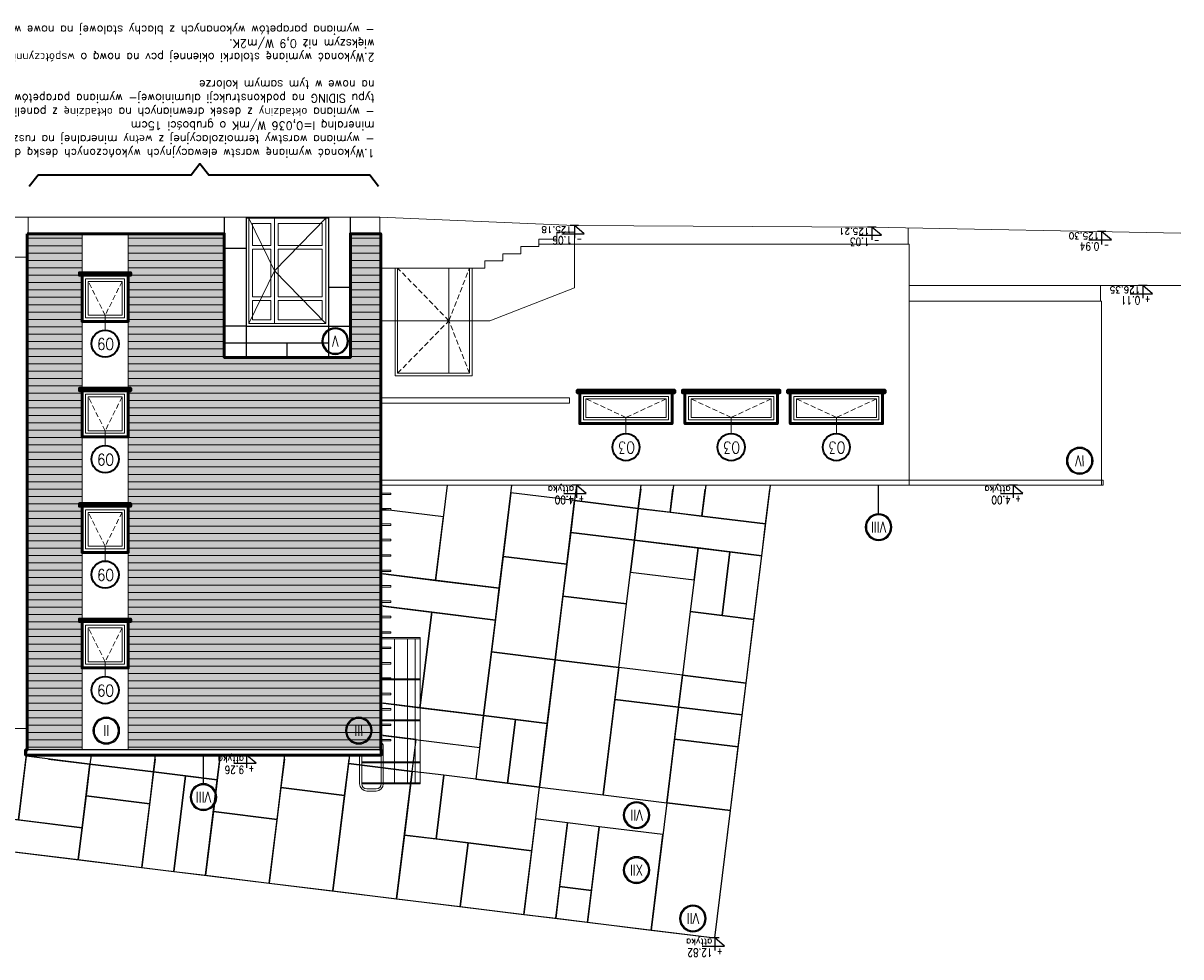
# Model space of a CAD drawing. Header units: inches. Extents: x 27484 to 71626, y -45113 to 39.
# Tile 168 of 256: x 35148 to 37404, y -30565 to -28746. Entities that reach past the tile are written whole.
import ezdxf
from ezdxf.enums import TextEntityAlignment as Align

# ---------------------------------------------------------------- set-up
doc = ezdxf.new("R2010")
doc.units = ezdxf.units.IN
doc.header["$LTSCALE"] = 50
doc.header["$MEASUREMENT"] = 0
for name, pattern in [('ACAD_ISO04W100', [30, 24, -3, 0, -3]), ('CENTER2', [1.125, 0.75, -0.125, 0.125, -0.125]), ('DASHED', [0.75, 0.5, -0.25])]:
    doc.linetypes.add(name, pattern=pattern)
for name, color, linetype in [('0-KOTEW-POZ', 7, 'Continuous'), ('A-DESKI', 33, 'Continuous'), ('A-ele-formatki', 7, 'Continuous'), ('A-OS', 7, 'CENTER2'), ('KOTEW-POZ-OPIS', 2, 'Continuous'), ('KOTEW-POZ-OPIS1', 7, 'Continuous'), ('OPISY', 7, 'Continuous'), ('R-MET-POZ', 7, 'Continuous'), ('R-MET-POZ-OPIS', 2, 'Continuous'), ('R-MET-POZ-OPIS1', 7, 'Continuous'), ('uchylnośc', 7, 'Continuous')]:
    doc.layers.add(name, color=color, linetype=linetype)
for name, color, linetype, lineweight in [('A-ELEWACJE-obrys', 7, 'Continuous', 18), ('A-obwiednia proj.', 4, 'Continuous', 50), ('A-SCIANY', 5, 'Continuous', 18), ('R-MET-OKN', 7, 'Continuous', 35)]:
    doc.layers.add(name, color=color, linetype=linetype, lineweight=lineweight)
doc.styles.add('MET_POZ', font='SIMPLEX')
doc.styles.add('ROMANS', font='simplex.shx', dxfattribs={"width": 0.8, "height": 15})
doc.styles.get("Standard").update_dxf_attribs({"font": 'romans.shx'})
pattern_1 = [(180, (-9834.2837, -17708.3268), (-0.9375, -1.875), [0, -1.875])]
pattern_2 = [(360, (-9834.284, -17708.327), (6e-15, 14.375), [])]

# ---------------------------------------------------------------- blocks, each defined once
blk = doc.blocks.new('A$C45A6739E')
at = {"layer": 'R-MET-OKN'}
blk.add_circle((10.6, -3.4), 52.5, dxfattribs=at)
at = {"layer": 'R-MET-OKN', "style": 'ROMANS', "width": 0.8}
blk.add_attdef('O1', text='', height=45, dxfattribs=at).set_placement((8.3, -24.2), align=Align.CENTER)
blk = doc.blocks.new('OSKA_D')
at = {"linetype": 'Continuous'}
for radius in [25, 23]:
    blk.add_circle((0, -25), radius, dxfattribs=at)
at = {"style": 'ROMANS', "width": 0.8, "flags": 4}
blk.add_attdef('OS', text='', height=20, dxfattribs=at).set_placement((0, -25), align=Align.MIDDLE_CENTER)
blk = doc.blocks.new('M-POZ10')
at = {"layer": '0-KOTEW-POZ'}
blk.add_line((-0.133, 0), (0.133, 0), dxfattribs=at)
blk.add_lwpolyline([(0.392, 0.253), (-0.3, 0.253), (0, 0), (0, 0.393)], dxfattribs=at)
at = {"layer": 'KOTEW-POZ-OPIS', "style": 'MET_POZ', "width": 0.6}
blk.add_attdef('+/-', text='', height=0.2, dxfattribs=at).set_placement((-0.068, 0.334), align=Align.RIGHT)
at = {"layer": 'KOTEW-POZ-OPIS', "style": 'MET_POZ', "width": 0.8}
blk.add_attdef('H', (0.075, 0.334), '', height=0.25, dxfattribs=at)
at = {"layer": 'KOTEW-POZ-OPIS1', "style": 'MET_POZ', "oblique": 5, "width": 0.8}
blk.add_attdef('TXT', text='', height=0.2, dxfattribs=at).set_placement((0.075, 0.629), align=Align.CENTER)
at = {"layer": 'KOTEW-POZ-OPIS1', "style": 'MET_POZ'}
blk.add_attdef('XH', (0.075, 0.031), '', height=0.2, dxfattribs=at)

msp = doc.modelspace()

# ---------------------------------------------------------------- hatches: boundary and pattern name
at = {"layer": 'A-DESKI', "lineweight": 15, "ltscale": 0.4}
h = msp.add_hatch(dxfattribs=at)
h.set_pattern_fill('DOTS', color=256, scale=30, angle=360, style=0)
h.set_pattern_definition(pattern_1)
h.paths.add_polyline_path([(35155.48246, -29387.97265), (35262.48246, -29387.97265), (35262.48246, -29156.22989), (35155.48246, -29156.22989)])
h = msp.add_hatch(dxfattribs=at)
h.set_pattern_fill('DOTS', color=256, scale=30, angle=360, style=0)
h.set_pattern_definition(pattern_1)
h.paths.add_polyline_path([(35352.48246, -29397.22989), (35539.48246, -29397.22989), (35539.48246, -29156.22989), (35352.48246, -29156.22989)])
h = msp.add_hatch(dxfattribs=at)
h.set_pattern_fill('DOTS', color=256, scale=30, angle=360, style=0)
h.set_pattern_definition(pattern_1)
h.paths.add_polyline_path([(35785.48246, -29397.22989), (35844.48246, -29397.22989), (35844.48246, -29156.22989), (35785.48246, -29156.22989)])
h = msp.add_hatch(dxfattribs=at)
h.set_pattern_fill('DOTS', color=256, scale=30, angle=360, style=0)
h.set_pattern_definition(pattern_1)
h.paths.add_polyline_path([(35155.48246, -29659.22989), (35262.48246, -29659.22989), (35262.48246, -29387.97265), (35155.48246, -29387.97265)])
h = msp.add_hatch(dxfattribs=at)
h.set_pattern_fill('DOTS', color=256, scale=30, angle=360, style=0)
h.set_pattern_definition(pattern_1)
h.paths.add_polyline_path([(35352.48246, -29579.55924), (35844.48246, -29579.55924), (35844.48246, -29397.22989), (35785.48246, -29397.22989), (35539.48246, -29397.22989), (35352.48246, -29397.22989)])
h = msp.add_hatch(dxfattribs=at)
h.set_pattern_fill('DOTS', color=256, scale=30, angle=360, style=0)
h.set_pattern_definition(pattern_1)
h.paths.add_polyline_path([(35352.48246, -29591.64933), (35844.48246, -29591.64933), (35844.48246, -29579.55924), (35352.48246, -29579.55924)])
h = msp.add_hatch(dxfattribs=at)
h.set_pattern_fill('DOTS', color=256, scale=30, angle=360, style=0)
h.set_pattern_definition(pattern_1)
h.paths.add_polyline_path([(35352.48246, -29845.54183), (35844.48246, -29845.54183), (35844.48246, -29839.42134), (35352.48246, -29839.42134)])
h.paths.add_polyline_path([(35352.48246, -29839.42134), (35844.48246, -29839.42134), (35844.48246, -29591.64933), (35352.48246, -29591.64933)])
h = msp.add_hatch(dxfattribs=at)
h.set_pattern_fill('DOTS', color=256, scale=30, angle=360, style=0)
h.set_pattern_definition(pattern_1)
h.paths.add_polyline_path([(35155.48246, -29817.31764), (35262.48246, -29817.31764), (35262.48246, -29659.22989), (35155.48246, -29659.22989)])
h = msp.add_hatch(dxfattribs=at)
h.set_pattern_fill('DOTS', color=256, scale=30, angle=360, style=0)
h.set_pattern_definition(pattern_1)
h.paths.add_polyline_path([(35155.48246, -30162.22989), (35262.48246, -30162.22989), (35262.48246, -29957.22989), (35155.48246, -29957.22989)])
h.paths.add_polyline_path([(35155.48246, -29957.22989), (35262.48246, -29957.22989), (35262.48246, -29912.22989), (35262.48246, -29817.31764), (35155.48246, -29817.31764)])
h = msp.add_hatch(dxfattribs=at)
h.set_pattern_fill('DOTS', color=256, scale=30, angle=360, style=0)
h.set_pattern_definition(pattern_1)
h.paths.add_polyline_path([(35352.48246, -30162.22989), (35844.48246, -30162.22989), (35844.48246, -29845.54183), (35352.48246, -29845.54183)])
edge = h.paths.add_edge_path(flags=16)
edge.add_ellipse((35801.7212, -30124.58657), major_axis=(-18.35102, 18.35102), ratio=1, start_angle=0, end_angle=360, ccw=False)
edge = h.paths.add_edge_path(flags=0)
edge.add_ellipse((35801.7212, -30124.58657), major_axis=(-16.88293, 16.88293), ratio=1, start_angle=0, end_angle=360, ccw=False)
h.paths.add_polyline_path([(35813.1956, -30108.98316), (35790.15997, -30109.04739), (35790.2468, -30140.18997), (35813.28243, -30140.12575)], flags=8)
at = {"layer": 'A-ELEWACJE-obrys', "lineweight": 15, "ltscale": 0.4}
h = msp.add_hatch(dxfattribs=at)
h.set_pattern_fill('ANSI31', color=256, scale=115, angle=495, style=0)
h.set_pattern_definition(pattern_2)
h.paths.add_polyline_path([(35155.48246, -30162.22989), (35262.48246, -30162.22989), (35262.48246, -29156.22989), (35155.48246, -29156.22989)])
h = msp.add_hatch(dxfattribs=at)
h.set_pattern_fill('ANSI31', color=256, scale=115, angle=495, style=0)
h.set_pattern_definition(pattern_2)
h.paths.add_polyline_path([(35352.48246, -30162.22989), (35844.48246, -30162.22989), (35844.48246, -29156.22989), (35785.48246, -29156.22989), (35785.48246, -29397.22989), (35539.48246, -29397.22989), (35539.48246, -29156.22989), (35352.48246, -29156.22989)])
edge = h.paths.add_edge_path(flags=16)
edge.add_ellipse((35801.7212, -30124.58657), major_axis=(-18.35102, 18.35102), ratio=1, start_angle=0, end_angle=360, ccw=False)
edge = h.paths.add_edge_path(flags=0)
edge.add_ellipse((35801.7212, -30124.58657), major_axis=(-16.88293, 16.88293), ratio=1, start_angle=0, end_angle=360, ccw=False)
h.paths.add_polyline_path([(35813.1956, -30108.98316), (35790.15997, -30109.04739), (35790.2468, -30140.18997), (35813.28243, -30140.12575)], flags=8)

# ---------------------------------------------------------------- linework, layer by layer
at = {"ltscale": 0.1}
for p, q in [((35539.48246, -29124.22989), (35539.48246, -29397.22989)), ((35582.48246, -29124.22989), (35582.48246, -29397.22989)), ((35742.48246, -29124.22989), (35742.48246, -29397.22989)), ((35785.48246, -29397.22989), (35785.48246, -29124.22989)), ((35539.48246, -29184.22989), (35582.48246, -29184.22989)), ((35742.48246, -29260.22989), (35785.48246, -29260.22989)), ((35582.48246, -29336.22989), (35539.48246, -29336.22989)), ((35582.48246, -29336.22989), (35785.48246, -29336.22989)), ((35742.48246, -29369.22989), (35539.48246, -29369.22989)), ((35662.48246, -29397.22989), (35662.48246, -29369.22989)), ((35785.48246, -29397.22989), (35539.48246, -29397.22989)), ((36495.66824, -30528.31419), (36603.94032, -29646.50893)), ((35845.48246, -30162.22989), (35152.48246, -30162.22989)), ((35845.48246, -30172.22989), (35152.48246, -30172.22989)), ((34039.48246, -30226.7325), (36495.66824, -30528.31419))]:
    msp.add_line(p, q, dxfattribs=at)
at = {"layer": 'A-ele-formatki', "ltscale": 0.1}
for points in [[(35974.24667, -29646.50893), (35951.49524, -29831.80451), (36075.56351, -29847.03818), (36100.1854, -29646.50893)], [(36226.12413, -29646.50893), (36222.48228, -29676.16944), (36346.55055, -29691.40311), (36352.06286, -29646.50893)], [(36351.14815, -29653.95873), (36346.55056, -29691.40311), (36408.5847, -29699.01994), (36414.11752, -29653.95873)], [(36415.03224, -29646.50893), (36408.5847, -29699.01994), (36470.61883, -29706.63678), (36477.08688, -29653.95873)], [(36478.00159, -29646.50893), (36470.62161, -29706.61403), (36594.68988, -29721.8477), (36603.02559, -29653.95873)], [(35844.48246, -29818.68808), (35951.49245, -29831.82725), (35966.72611, -29707.75898), (35844.48246, -29692.74935)], [(35849.48246, -29882.24828), (36067.94667, -29909.07231), (36075.56351, -29847.03818), (35849.48246, -29819.32098)], [(35844.48246, -30070.54245), (35921.0279, -30079.94105), (35943.8784, -29893.83864), (35844.48246, -29881.63435)], [(36184.39811, -29986.34011), (36153.93077, -30234.47665), (36277.99904, -30249.71032), (36308.46638, -30001.57378), (36184.39811, -29986.34011), (36184.39811, -29986.34011)], [(35849.48246, -30134.12573), (36037.47934, -30157.20885), (36045.09617, -30095.17471), (35849.48246, -30071.19277)], [(35033.51805, -30128.30829), (35014.46585, -30283.47604), (35138.53412, -30298.70971), (35155.48246, -30160.67653)], [(35783.72327, -30172.50893), (35781.72597, -30188.77565), (35905.79423, -30204.00931), (35913.41107, -30141.97518), (35844.48246, -30133.51181)], [(35153.76779, -30174.64144), (35138.53412, -30298.70971), (35262.60239, -30313.94338), (35277.83606, -30189.87511), (35153.76779, -30174.64144)], [(35197.07367, -30179.95873), (35401.90432, -30205.10878), (35404.99236, -30179.95873)], [(35279.96835, -30172.50893), (35277.83606, -30189.87511), (35401.90432, -30205.10878), (35405.90708, -30172.50893)], [(35404.99236, -30179.95873), (35401.90432, -30205.10878), (35525.97259, -30220.34244), (35530.93109, -30179.95873)], [(35531.84581, -30172.50893), (35518.35576, -30282.37658), (35642.42403, -30297.61025), (35657.78454, -30172.50893)], [(35656.86982, -30179.95873), (35650.04086, -30235.57611), (35774.10913, -30250.80978), (35782.80855, -30179.95873)]]:
    msp.add_lwpolyline(points, dxfattribs=at)
for points in [[(36083.18034, -29785.00404), (36207.24861, -29800.23771), (36222.48228, -29676.16944), (36098.41401, -29660.93577)], [(36214.86544, -29738.20357), (36338.93371, -29753.43724), (36346.55055, -29691.40311), (36222.48228, -29676.16944)], [(36338.93371, -29753.43724), (36587.07025, -29783.90458), (36594.68708, -29721.87044), (36346.55055, -29691.40311)], [(36199.63178, -29862.27184), (36323.70005, -29877.50551), (36338.93371, -29753.43724), (36214.86544, -29738.20357)], [(36331.31688, -29815.47138), (36455.38515, -29830.70504), (36463.00198, -29768.67091), (36338.93371, -29753.43724)], [(36463.00198, -29768.67091), (36447.76831, -29892.73918), (36509.80245, -29900.35601), (36525.03612, -29776.28774)], [(36525.03612, -29776.28774), (36509.80245, -29900.35601), (36571.83658, -29907.97285), (36587.07025, -29783.90458)], [(36060.32984, -29971.10644), (36184.39811, -29986.34011), (36207.24861, -29800.23771), (36083.18034, -29785.00404)], [(36184.39811, -29986.34011), (36308.46638, -30001.57378), (36323.70005, -29877.50551), (36199.63178, -29862.27184)], [(36432.53465, -30016.80745), (36556.60292, -30032.04112), (36571.83658, -29907.97285), (36447.76831, -29892.73918)], [(35921.0279, -30079.94105), (36045.09617, -30095.17471), (36067.94667, -29909.07231), (35943.8784, -29893.83864)], [(36045.09617, -30095.17471), (36169.16444, -30110.40838), (36184.39811, -29986.34011), (36060.32984, -29971.10644)], [(36300.84954, -30063.60791), (36424.91781, -30078.84158), (36432.53465, -30016.80745), (36308.46638, -30001.57378)], [(36424.91781, -30078.84158), (36548.98608, -30094.07525), (36556.60292, -30032.04112), (36432.53465, -30016.80745)], [(36277.99904, -30249.71032), (36402.06731, -30264.94399), (36424.91781, -30078.84158), (36300.84954, -30063.60791)], [(36045.09617, -30095.17471), (36029.8625, -30219.24298), (36091.89664, -30226.85982), (36107.13031, -30102.79155)], [(36417.30098, -30140.87572), (36541.36925, -30156.10938), (36548.98608, -30094.07525), (36424.91781, -30078.84158)], [(36107.13031, -30102.79155), (36091.89664, -30226.85982), (36153.93077, -30234.47665), (36169.16444, -30110.40838)], [(36402.06731, -30264.94399), (36526.13558, -30280.17765), (36541.36925, -30156.10938), (36417.30098, -30140.87572)], [(35270.21922, -30251.90924), (35394.28749, -30267.14291), (35401.90432, -30205.10878), (35277.83606, -30189.87511)], [(35401.90432, -30205.10878), (35379.05382, -30391.21118), (35441.08796, -30398.82801), (35463.93846, -30212.72561)], [(35751.25863, -30436.91218), (35875.3269, -30452.14585), (35905.79423, -30204.00931), (35781.72597, -30188.77565)], [(35905.79423, -30204.00931), (35890.56057, -30328.07758), (35952.5947, -30335.69442), (35967.82837, -30211.62615)], [(35463.93846, -30212.72561), (35441.08796, -30398.82801), (35503.12209, -30406.44485), (35525.97259, -30220.34244)], [(35967.82837, -30211.62615), (35952.5947, -30335.69442), (36138.6971, -30358.54492), (36153.93077, -30234.47665)], [(35254.98555, -30375.97751), (35379.05382, -30391.21118), (35394.28749, -30267.14291), (35270.21922, -30251.90924)], [(35627.19036, -30421.67852), (35751.25863, -30436.91218), (35774.10913, -30250.80978), (35650.04086, -30235.57611)], [(36371.59997, -30513.08052), (36495.66824, -30528.31419), (36526.13558, -30280.17765), (36402.06731, -30264.94399)], [(35006.84902, -30345.51018), (35254.98555, -30375.97751), (35262.60239, -30313.94338), (35014.46585, -30283.47604)], [(35503.12209, -30406.44485), (35627.19036, -30421.67852), (35642.42403, -30297.61025), (35518.35576, -30282.37658)], [(36146.31394, -30296.51078), (36123.46344, -30482.61319), (36185.49757, -30490.23002), (36208.34807, -30304.12762)], [(36208.34807, -30304.12762), (36193.1144, -30428.19589), (36255.14854, -30435.81272), (36270.38221, -30311.74445)], [(36247.53171, -30497.84686), (36371.59997, -30513.08052), (36394.45048, -30326.97812), (36270.38221, -30311.74445)], [(35875.3269, -30452.14585), (35999.39517, -30467.37952), (36014.62884, -30343.31125), (35890.56057, -30328.07758)], [(35999.39517, -30467.37952), (36123.46344, -30482.61319), (36138.6971, -30358.54492), (36014.62884, -30343.31125)], [(36185.49757, -30490.23002), (36247.53171, -30497.84686), (36255.14854, -30435.81272), (36193.1144, -30428.19589)]]:
    msp.add_lwpolyline(points, close=True, dxfattribs=at)
at = {"layer": 'A-ELEWACJE-obrys', "ltscale": 5}
for p, q in [((35157.48246, -29156.22989), (35157.48246, -29124.22989)), ((35539.48246, -29397.22989), (35539.48246, -29126.22989)), ((35742.48246, -29126.22989), (35582.48246, -29126.22989)), ((35637.48246, -29126.22989), (35637.48246, -29331.22989)), ((35737.48246, -29331.22989), (35737.48246, -29126.22989)), ((35842.48246, -29124.22989), (35842.48246, -29156.22989)), ((36872.48153, -29176.89364), (36872.48236, -29144.67477)), ((35155.48246, -30162.22989), (35155.48246, -29156.22989)), ((35155.48246, -29156.22989), (35539.48246, -29156.22989)), ((35262.48246, -30162.22989), (35262.48246, -29156.22989)), ((35352.48246, -30162.22989), (35352.48246, -29156.22989)), ((35785.48246, -29156.22989), (35844.48246, -29156.22989)), ((35844.48246, -29156.22989), (35844.48246, -30162.22989)), ((36222.48246, -29151.92989), (36222.48246, -29261.92989)), ((35630.48246, -29179.22989), (35594.48246, -29179.22989)), ((35630.48246, -29186.22989), (35594.48246, -29186.22989)), ((35644.48246, -29179.22989), (35730.48246, -29179.22989)), ((35644.48246, -29186.22989), (35730.48246, -29186.22989)), ((36874.48124, -29176.89364), (36152.48246, -29176.89364)), ((36874.48246, -29646.22989), (36874.48124, -29176.89364)), ((34557.4955, -29202.22989), (35155.48246, -29202.22989)), ((36047.48246, -29223.17989), (35844.48246, -29223.17989)), ((35977.48246, -29428.22989), (35977.48246, -29223.22989)), ((37403.81132, -29257.22989), (36874.48145, -29257.22989)), ((37247.48153, -29287.46957), (37247.48231, -29257.22989)), ((35630.48246, -29279.22989), (35594.48246, -29279.22989)), ((35644.48246, -29279.22989), (35730.48246, -29279.22989)), ((36057.48246, -29326.22989), (36222.48246, -29261.92989)), ((35630.48246, -29286.22989), (35594.48246, -29286.22989)), ((35644.48246, -29286.22989), (35730.48246, -29286.22989)), ((37249.48153, -29287.46957), (36874.48153, -29287.46689)), ((37249.48246, -29646.22989), (37249.48153, -29287.46957)), ((35307.43929, -29344.12543, 40.06641), (35307.48246, -29315.22989, 50.08302)), ((35785.48246, -29397.22989), (35539.48246, -29397.22989)), ((36212.48246, -29476.22989), (36212.48246, -29486.22989)), ((36322.48246, -29545.6359, 40.06641), (36322.48246, -29514.22989, 50.08302)), ((36527.48246, -29545.6359, 40.06641), (36527.48246, -29514.22989, 50.08302)), ((36732.48246, -29545.6359, 40.06641), (36732.48246, -29514.22989, 50.08302)), ((35307.43929, -29569.12543, 40.06641), (35307.48246, -29540.22989, 50.08302)), ((35844.48246, -29636.22989), (36872.48246, -29636.22989)), ((36872.48246, -29636.22989), (37252.48246, -29636.22989)), ((37252.48246, -29646.22989), (37252.48246, -29636.22989)), ((35844.48246, -29646.22989), (36872.48246, -29646.22989)), ((36872.48246, -29646.22989), (37252.48246, -29646.22989)), ((35307.43929, -29794.12543, 40.06641), (35307.48246, -29765.22989, 50.08302)), ((35921.48246, -29943.40144), (35844.48246, -29943.40144)), ((35921.48246, -29945.40144), (35844.48246, -29945.40144)), ((35871.48246, -30023.40144), (35871.48246, -29945.40144)), ((35896.48246, -30023.40144), (35896.48246, -29945.40144)), ((35911.48246, -30023.40144), (35911.48246, -29945.40144)), ((35921.48246, -30228.22989), (35921.48246, -29943.40144)), ((35307.43929, -30019.12543, 40.06641), (35307.48246, -29990.22989, 50.08302)), ((35921.48246, -30023.40144), (35844.48246, -30023.40144)), ((35921.48246, -30025.40144), (35844.48246, -30025.40144)), ((35871.48246, -30103.40144), (35871.48246, -30025.40144)), ((35896.48246, -30103.40144), (35896.48246, -30025.40144)), ((35911.48246, -30103.40144), (35911.48246, -30025.40144)), ((35921.48246, -30103.40144), (35844.48246, -30103.40144)), ((35921.48246, -30105.40144), (35844.48246, -30105.40144)), ((35871.48246, -30226.22989), (35871.48246, -30105.40144)), ((35896.48246, -30226.22989), (35896.48246, -30105.40144)), ((35911.48246, -30226.22989), (35911.48246, -30105.40144)), ((35152.48246, -30172.22989), (35152.48246, -30162.22989)), ((35845.48246, -30185.40144), (35845.48246, -30154.22989)), ((35849.48246, -30185.40144), (35849.48246, -30154.22989)), ((35803.48246, -30228.22989), (35803.48246, -30172.22989)), ((35807.48246, -30228.22989), (35807.48246, -30172.22989)), ((35921.48246, -30185.40144), (35807.48246, -30185.40144)), ((35921.48246, -30187.40144), (35807.48246, -30187.40144)), ((35845.48246, -30226.22989), (35845.48246, -30187.40144)), ((35849.48246, -30226.22989), (35849.48246, -30187.40144)), ((35921.48246, -30226.22989), (35807.48246, -30226.22989)), ((35921.48246, -30228.22989), (35807.48246, -30228.22989)), ((35835.48246, -30238.22989), (35817.48246, -30238.22989)), ((35835.48246, -30242.22989), (35817.48246, -30242.22989))]:
    msp.add_line(p, q, dxfattribs=at)
for points in [[(35737.48246, -29126.22989), (35737.48246, -29331.22989), (35587.48246, -29331.22989), (35587.48246, -29126.22989)], [(35587.48246, -29331.22989), (35637.48246, -29228.72989), (35587.48246, -29126.22989)], [(35737.48246, -29331.22989), (35637.48246, -29228.72989), (35737.48246, -29126.22989)], [(35630.48246, -29179.22989), (35630.48246, -29136.22989), (35594.48246, -29136.22989), (35594.48246, -29179.22989)], [(35644.48246, -29179.22989), (35644.48246, -29136.22989), (35730.48246, -29136.22989), (35730.48246, -29179.22989)], [(36047.48246, -29223.17989), (36047.48246, -29209.17989), (36082.48246, -29209.17989), (36082.48246, -29195.17989), (36117.48246, -29195.17989), (36117.48246, -29181.17989), (36152.48246, -29181.17989), (36152.48246, -29167.17989), (36187.48246, -29167.17989), (36187.48246, -29153.17989), (36222.48246, -29153.17989), (36222.48246, -29139.17989)], [(35594.48246, -29186.22989), (35594.48246, -29279.22989)], [(35630.48246, -29279.22989), (35630.48246, -29186.22989)], [(35644.48246, -29279.22989), (35644.48246, -29186.22989)], [(35730.48246, -29186.22989), (35730.48246, -29279.22989)], [(35872.48246, -29223.22989), (35872.48246, -29433.22989), (36022.48246, -29433.22989), (36022.48246, -29223.22989)], [(35877.48246, -29223.22989), (35877.48246, -29428.22989), (36017.48246, -29428.22989), (36017.48246, -29223.22989)], [(35594.48246, -29286.22989), (35594.48246, -29324.22989), (35630.48246, -29324.22989), (35630.48246, -29286.22989)], [(35730.48246, -29286.22989), (35730.48246, -29324.22989), (35644.48246, -29324.22989), (35644.48246, -29286.22989)], [(35844.48246, -29326.22989), (36057.48246, -29326.22989)], [(35737.48246, -29331.22989), (35587.48246, -29331.22989)], [(35844.48246, -29476.22989), (36212.48246, -29476.22989)], [(35844.48246, -29486.22989), (36212.48246, -29486.22989)], [(35844.48246, -29661.73497), (35864.48246, -29661.73497), (35864.48246, -29664.73497), (35844.48246, -29664.73497)], [(35844.48246, -29691.73497), (35864.48246, -29691.73497), (35864.48246, -29694.73497), (35844.48246, -29694.73497)], [(35844.48246, -29721.73497), (35864.48246, -29721.73497), (35864.48246, -29724.73497), (35844.48246, -29724.73497)], [(35844.48246, -29751.73497), (35864.48246, -29751.73497), (35864.48246, -29754.73497), (35844.48246, -29754.73497)], [(35844.48246, -29781.73497), (35864.48246, -29781.73497), (35864.48246, -29784.73497), (35844.48246, -29784.73497)], [(35844.48246, -29811.73497), (35864.48246, -29811.73497), (35864.48246, -29814.73497), (35844.48246, -29814.73497)], [(35844.48246, -29841.73497), (35864.48246, -29841.73497), (35864.48246, -29844.73497), (35844.48246, -29844.73497)], [(35844.48246, -29871.73497), (35864.48246, -29871.73497), (35864.48246, -29874.73497), (35844.48246, -29874.73497)], [(35844.48246, -29901.73497), (35864.48246, -29901.73497), (35864.48246, -29904.73497), (35844.48246, -29904.73497)], [(35844.48246, -29931.73497), (35864.48246, -29931.73497), (35864.48246, -29934.73497), (35844.48246, -29934.73497)], [(35844.48246, -29961.73497), (35864.48246, -29961.73497), (35864.48246, -29964.73497), (35844.48246, -29964.73497)], [(35844.48246, -29991.73497), (35864.48246, -29991.73497), (35864.48246, -29994.73497), (35844.48246, -29994.73497)], [(35844.48246, -30021.73497), (35864.48246, -30021.73497), (35864.48246, -30024.73497), (35844.48246, -30024.73497)], [(35844.48246, -30051.73497), (35864.48246, -30051.73497), (35864.48246, -30054.73497), (35844.48246, -30054.73497)], [(35844.48246, -30081.73497), (35864.48246, -30081.73497), (35864.48246, -30084.73497), (35844.48246, -30084.73497)], [(35844.48246, -30111.73497), (35864.48246, -30111.73497), (35864.48246, -30114.73497), (35844.48246, -30114.73497)], [(35155.48246, -30120.3703), (34039.48246, -30120.3703)], [(35844.48246, -30141.73497), (35864.48246, -30141.73497), (35864.48246, -30144.73497), (35844.48246, -30144.73497)]]:
    msp.add_lwpolyline(points, dxfattribs=at)
for points in [[(35262.48246, -29327.22989), (35352.48246, -29327.22989), (35352.48246, -29237.22989), (35262.48246, -29237.22989)], [(35269.48246, -29320.22989), (35345.48246, -29320.22989), (35345.48246, -29244.22989), (35269.48246, -29244.22989)], [(35262.48246, -29552.22989), (35352.48246, -29552.22989), (35352.48246, -29462.22989), (35262.48246, -29462.22989)], [(35269.48246, -29545.22989), (35345.48246, -29545.22989), (35345.48246, -29469.22989), (35269.48246, -29469.22989)], [(36232.48246, -29526.22989), (36412.48246, -29526.22989), (36412.48246, -29466.22989), (36232.48246, -29466.22989)], [(36239.48246, -29519.22989), (36405.48246, -29519.22989), (36405.48246, -29473.22989), (36239.48246, -29473.22989)], [(36437.48246, -29526.22989), (36617.48246, -29526.22989), (36617.48246, -29466.22989), (36437.48246, -29466.22989)], [(36444.48246, -29519.22989), (36610.48246, -29519.22989), (36610.48246, -29473.22989), (36444.48246, -29473.22989)], [(36642.48246, -29526.22989), (36822.48246, -29526.22989), (36822.48246, -29466.22989), (36642.48246, -29466.22989)], [(36649.48246, -29519.22989), (36815.48246, -29519.22989), (36815.48246, -29473.22989), (36649.48246, -29473.22989)], [(35262.48246, -29777.22989), (35352.48246, -29777.22989), (35352.48246, -29687.22989), (35262.48246, -29687.22989)], [(35269.48246, -29770.22989), (35345.48246, -29770.22989), (35345.48246, -29694.22989), (35269.48246, -29694.22989)], [(35262.48246, -30002.22989), (35352.48246, -30002.22989), (35352.48246, -29912.22989), (35262.48246, -29912.22989)], [(35269.48246, -29995.22989), (35345.48246, -29995.22989), (35345.48246, -29919.22989), (35269.48246, -29919.22989)]]:
    msp.add_lwpolyline(points, close=True, dxfattribs=at)
at = {"layer": 'A-ELEWACJE-obrys', "ltscale": 5, "elevation": 50.08302}
for points in [[(35340.48246, -29315.22989), (35274.48246, -29315.22989), (35274.48246, -29249.22989), (35340.48246, -29249.22989)], [(35340.48246, -29540.22989), (35274.48246, -29540.22989), (35274.48246, -29474.22989), (35340.48246, -29474.22989)], [(36400.48246, -29514.22989), (36244.48246, -29514.22989), (36244.48246, -29478.22989), (36400.48246, -29478.22989)], [(36605.48246, -29514.22989), (36449.48246, -29514.22989), (36449.48246, -29478.22989), (36605.48246, -29478.22989)], [(36810.48246, -29514.22989), (36654.48246, -29514.22989), (36654.48246, -29478.22989), (36810.48246, -29478.22989)], [(35340.48246, -29765.22989), (35274.48246, -29765.22989), (35274.48246, -29699.22989), (35340.48246, -29699.22989)], [(35340.48246, -29990.22989), (35274.48246, -29990.22989), (35274.48246, -29924.22989), (35340.48246, -29924.22989)]]:
    msp.add_lwpolyline(points, close=True, dxfattribs=at)
at = {"layer": 'A-ELEWACJE-obrys', "ltscale": 5}
for centre, radius, start, end in [((35843.48246, -30154.22989), 6, 0, 80.40593177), ((35843.48246, -30154.22989), 2, 0, 60), ((35817.48246, -30228.22989), 14, 180, 270), ((35817.48246, -30228.22989), 10, 180, 270), ((35835.48246, -30228.22989), 10, 270, 0), ((35835.48246, -30228.22989), 14, 270, 0)]:
    msp.add_arc(centre, radius, start, end, dxfattribs=at)
at = {"layer": 'A-obwiednia proj.', "ltscale": 0.1}
for points in [[(35155.48246, -29156.22989), (35155.48246, -30162.22989), (35152.48246, -30162.22989), (35152.48246, -30172.22989), (35845.48246, -30172.22989), (35845.48246, -30162.22989), (35844.48246, -30162.22989), (35844.48246, -29156.22989), (35785.48246, -29156.22989), (35785.48246, -29397.22989), (35539.48246, -29397.22989), (35539.48246, -29156.22989), (35155.48246, -29156.22989)], [(35262.48246, -29237.22989), (35257.48246, -29237.22989), (35257.48246, -29232.22989), (35352.48246, -29232.22989), (35357.48246, -29232.22989), (35357.48246, -29237.22989), (35352.48246, -29237.22989)], [(35262.48246, -29462.22989), (35257.48246, -29462.22989), (35257.48246, -29457.22989), (35352.48246, -29457.22989), (35357.48246, -29457.22989), (35357.48246, -29462.22989), (35352.48246, -29462.22989)], [(36232.48246, -29466.22989), (36227.48246, -29466.22989), (36227.48246, -29461.22989), (36412.48246, -29461.22989), (36417.48246, -29461.22989), (36417.48246, -29466.22989), (36412.48246, -29466.22989)], [(36437.48246, -29466.22989), (36432.48246, -29466.22989), (36432.48246, -29461.22989), (36617.48246, -29461.22989), (36622.48246, -29461.22989), (36622.48246, -29466.22989), (36617.48246, -29466.22989)], [(36642.48246, -29466.22989), (36637.48246, -29466.22989), (36637.48246, -29461.22989), (36822.48246, -29461.22989), (36827.48246, -29461.22989), (36827.48246, -29466.22989), (36822.48246, -29466.22989)], [(35262.48246, -29687.22989), (35257.48246, -29687.22989), (35257.48246, -29682.22989), (35352.48246, -29682.22989), (35357.48246, -29682.22989), (35357.48246, -29687.22989), (35352.48246, -29687.22989)], [(35262.48246, -29912.22989), (35257.48246, -29912.22989), (35257.48246, -29907.22989), (35352.48246, -29907.22989), (35357.48246, -29907.22989), (35357.48246, -29912.22989), (35352.48246, -29912.22989)]]:
    msp.add_lwpolyline(points, dxfattribs=at)
for points in [[(35262.48246, -29237.22989), (35352.48246, -29237.22989), (35352.48246, -29327.22989), (35262.48246, -29327.22989)], [(35262.48246, -29462.22989), (35352.48246, -29462.22989), (35352.48246, -29552.22989), (35262.48246, -29552.22989)], [(36232.48246, -29466.22989), (36412.48246, -29466.22989), (36412.48246, -29526.22989), (36232.48246, -29526.22989)], [(36437.48246, -29466.22989), (36617.48246, -29466.22989), (36617.48246, -29526.22989), (36437.48246, -29526.22989)], [(36642.48246, -29466.22989), (36822.48246, -29466.22989), (36822.48246, -29526.22989), (36642.48246, -29526.22989)], [(35262.48246, -29687.22989), (35352.48246, -29687.22989), (35352.48246, -29777.22989), (35262.48246, -29777.22989)], [(35262.48246, -29912.22989), (35352.48246, -29912.22989), (35352.48246, -30002.22989), (35262.48246, -30002.22989)]]:
    msp.add_lwpolyline(points, close=True, dxfattribs=at)
at = {"layer": 'A-OS', "linetype": 'ACAD_ISO04W100', "ltscale": 5}
for p, q in [((36814.78259, -29702.03134), (36814.78259, -29646.22989)), ((35498.98246, -30228.03134), (35498.98246, -30172.22989))]:
    msp.add_line(p, q, dxfattribs=at)
at = {"layer": 'A-SCIANY', "ltscale": 3}
msp.add_line((35842.48246, -29124.22989), (34037.48246, -29124.22989), dxfattribs=at)
msp.add_lwpolyline([(35842.48246, -29124.22989), (36222.48246, -29140.22989), (36800.38257, -29143.22989), (37403.81132, -29155.32265)], dxfattribs=at)
at = {"layer": 'R-MET-OKN'}
msp.add_lwpolyline([(35840.48246, -29064.32912), (35823.21153, -29042.33817), (35509.5245, -29042.33812), (35492.25348, -29020.34706), (35474.98246, -29042.33812), (35176.75348, -29042.33807), (35159.48246, -29064.32912)], dxfattribs=at)
at = {"layer": 'uchylnośc', "linetype": 'DASHED', "lineweight": 15, "ltscale": 0.4}
for points in [[(35877.48246, -29428.22989), (35977.48246, -29325.72989), (35877.48246, -29223.22989)], [(36017.48246, -29428.22989), (35977.48246, -29325.72989), (36017.48246, -29223.22989)]]:
    msp.add_lwpolyline(points, dxfattribs=at)
at = {"layer": 'uchylnośc', "linetype": 'DASHED', "lineweight": 15, "ltscale": 0.4, "elevation": 50.08302}
for points in [[(35340.48246, -29249.22989), (35307.48246, -29315.22989), (35274.48246, -29249.22989)], [(35340.48246, -29474.22989), (35307.48246, -29540.22989), (35274.48246, -29474.22989)], [(36400.48246, -29478.22989), (36322.48246, -29514.22989), (36244.48246, -29478.22989)], [(36605.48246, -29478.22989), (36527.48246, -29514.22989), (36449.48246, -29478.22989)], [(36810.48246, -29478.22989), (36732.48246, -29514.22989), (36654.48246, -29478.22989)], [(35340.48246, -29699.22989), (35307.48246, -29765.22989), (35274.48246, -29699.22989)], [(35340.48246, -29924.22989), (35307.48246, -29990.22989), (35274.48246, -29924.22989)]]:
    msp.add_lwpolyline(points, dxfattribs=at)

# ---------------------------------------------------------------- block references
at = {"layer": 'A-OS', "linetype": 'ACAD_ISO04W100', "ltscale": 5}
ref = msp.add_blockref('OSKA_D', (35755.98339, -29391.35963), dxfattribs=dict(at, xscale=-1.038090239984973, yscale=1.038090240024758, zscale=1.03809024, rotation=180.1597456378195))
ref.add_attrib('OS', 'V', dxfattribs={"layer": '0', "height": 20.7618, "rotation": 180.15974564, "style": 'ROMANS', "width": 0.8, "flags": 4}).set_placement((35755.91103, -29365.40747), align=Align.MIDDLE_CENTER)
ref = msp.add_blockref('OSKA_D', (37206.79356, -29624.53872), dxfattribs=dict(at, xscale=-1.038090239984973, yscale=1.038090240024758, zscale=1.03809024, rotation=180.1597456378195))
ref.add_attrib('OS', 'IV', dxfattribs={"layer": '0', "height": 20.761805, "rotation": 180.15974564, "style": 'ROMANS', "width": 0.8, "flags": 4}).set_placement((37206.7212, -29598.58657), align=Align.MIDDLE_CENTER)
ref = msp.add_blockref('OSKA_D', (36814.85495, -29753.93575), dxfattribs=dict(at, xscale=-1.038090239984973, yscale=1.038090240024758, zscale=1.03809024, rotation=180.1597456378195))
ref.add_attrib('OS', 'VIII', dxfattribs={"layer": '0', "height": 20.761805, "rotation": 180.15974564, "style": 'ROMANS', "width": 0.8, "flags": 4}).set_placement((36814.78259, -29727.9836), align=Align.MIDDLE_CENTER)
ref = msp.add_blockref('OSKA_D', (35309.79356, -30150.53872), dxfattribs=dict(at, xscale=-1.038090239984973, yscale=1.038090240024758, zscale=1.03809024, rotation=180.1597456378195))
ref.add_attrib('OS', 'II', dxfattribs={"layer": '0', "height": 20.761805, "rotation": 180.15974564, "style": 'ROMANS', "width": 0.8, "flags": 4}).set_placement((35309.7212, -30124.58657), align=Align.MIDDLE_CENTER)
ref = msp.add_blockref('OSKA_D', (35801.79356, -30150.53872), dxfattribs=dict(at, xscale=-1.038090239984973, yscale=1.038090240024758, zscale=1.03809024, rotation=180.1597456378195))
ref.add_attrib('OS', 'III', dxfattribs={"layer": '0', "height": 20.761805, "rotation": 180.15974564, "style": 'ROMANS', "width": 0.8, "flags": 4}).set_placement((35801.7212, -30124.58657), align=Align.MIDDLE_CENTER)
ref = msp.add_blockref('OSKA_D', (35499.05482, -30279.93575), dxfattribs=dict(at, xscale=-1.038090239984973, yscale=1.038090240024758, zscale=1.03809024, rotation=180.1597456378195))
ref.add_attrib('OS', 'VIII', dxfattribs={"layer": '0', "height": 20.761805, "rotation": 180.15974564, "style": 'ROMANS', "width": 0.8, "flags": 4}).set_placement((35498.98246, -30253.9836), align=Align.MIDDLE_CENTER)
ref = msp.add_blockref('OSKA_D', (36343.14569, -30315.14534), dxfattribs=dict(at, xscale=-1.038090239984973, yscale=1.038090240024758, zscale=1.03809024, rotation=180.1597456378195))
ref.add_attrib('OS', 'VII', dxfattribs={"layer": '0', "height": 20.761805, "rotation": 180.15974564, "style": 'ROMANS', "width": 0.8, "flags": 4}).set_placement((36343.07334, -30289.19319), align=Align.MIDDLE_CENTER)
ref = msp.add_blockref('OSKA_D', (36343.06078, -30422.19148), dxfattribs=dict(at, xscale=-1.038090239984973, yscale=1.038090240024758, zscale=1.03809024, rotation=180.1597456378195))
ref.add_attrib('OS', 'XII', dxfattribs={"layer": '0', "height": 20.761805, "rotation": 180.15974564, "style": 'ROMANS', "width": 0.8, "flags": 4}).set_placement((36342.98842, -30396.23932), align=Align.MIDDLE_CENTER)
ref = msp.add_blockref('OSKA_D', (36452.97934, -30516.62302), dxfattribs=dict(at, xscale=-1.038090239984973, yscale=1.038090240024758, zscale=1.03809024, rotation=180.1597456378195))
ref.add_attrib('OS', 'VII', dxfattribs={"layer": '0', "height": 20.761805, "rotation": 180.15974564, "style": 'ROMANS', "width": 0.8, "flags": 4}).set_placement((36452.90698, -30490.67087), align=Align.MIDDLE_CENTER)
at = {"layer": 'R-MET-POZ'}
ref = msp.add_blockref('M-POZ10', (36221.87865, -29140.22675), dxfattribs=dict(at, xscale=63, yscale=63, zscale=63, rotation=179.9999999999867))
ref.add_attrib('+/-', '-', dxfattribs={"layer": 'R-MET-POZ-OPIS', "height": 12.6, "rotation": 180, "style": 'MET_POZ', "width": 0.6}).set_placement((36226.18273, -29161.2617), align=Align.RIGHT)
ref.add_attrib('H', '1.06', (36217.14313, -29161.2617), dxfattribs={"layer": 'R-MET-POZ-OPIS', "height": 15.75, "rotation": 180, "style": 'MET_POZ', "width": 0.8})
ref.add_attrib('XH', '125.18', (36217.14313, -29142.18162), dxfattribs={"layer": 'R-MET-POZ-OPIS1', "height": 12.6, "rotation": 180, "style": 'MET_POZ'})
ref = msp.add_blockref('M-POZ10', (36801.71586, -29143.25661), dxfattribs=dict(at, xscale=63, yscale=63, zscale=63, rotation=179.9999999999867))
ref.add_attrib('+/-', '-', dxfattribs={"layer": 'R-MET-POZ-OPIS', "height": 12.6, "rotation": 180, "style": 'MET_POZ', "width": 0.6}).set_placement((36806.01993, -29164.29155), align=Align.RIGHT)
ref.add_attrib('H', '1.03', (36796.98034, -29164.29155), dxfattribs={"layer": 'R-MET-POZ-OPIS', "height": 15.75, "rotation": 180, "style": 'MET_POZ', "width": 0.8})
ref.add_attrib('XH', '125.21', (36796.98034, -29145.21147), dxfattribs={"layer": 'R-MET-POZ-OPIS1', "height": 12.6, "rotation": 180, "style": 'MET_POZ'})
ref = msp.add_blockref('M-POZ10', (37249.48246, -29152.22989), dxfattribs=dict(at, xscale=63, yscale=63, zscale=63, rotation=179.9999999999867))
ref.add_attrib('+/-', '-', dxfattribs={"layer": 'R-MET-POZ-OPIS', "height": 12.6, "rotation": 180, "style": 'MET_POZ', "width": 0.6}).set_placement((37253.78654, -29173.26483), align=Align.RIGHT)
ref.add_attrib('H', '0.94', (37244.74694, -29173.26483), dxfattribs={"layer": 'R-MET-POZ-OPIS', "height": 15.75, "rotation": 180, "style": 'MET_POZ', "width": 0.8})
ref.add_attrib('XH', '125.30', (37244.74694, -29154.18475), dxfattribs={"layer": 'R-MET-POZ-OPIS1', "height": 12.6, "rotation": 180, "style": 'MET_POZ'})
ref = msp.add_blockref('M-POZ10', (37329.5582, -29257.22989), dxfattribs=dict(at, xscale=63, yscale=63, zscale=63, rotation=179.9999999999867))
ref.add_attrib('+/-', '+', dxfattribs={"layer": 'R-MET-POZ-OPIS', "height": 12.6, "rotation": 180, "style": 'MET_POZ', "width": 0.6}).set_placement((37333.86228, -29278.26483), align=Align.RIGHT)
ref.add_attrib('H', '0.11', (37324.82268, -29278.26483), dxfattribs={"layer": 'R-MET-POZ-OPIS', "height": 15.75, "rotation": 180, "style": 'MET_POZ', "width": 0.8})
ref.add_attrib('XH', '126.35', (37324.82268, -29259.18475), dxfattribs={"layer": 'R-MET-POZ-OPIS1', "height": 12.6, "rotation": 180, "style": 'MET_POZ'})
ref = msp.add_blockref('M-POZ10', (36226.15839, -29646.22989), dxfattribs=dict(at, xscale=63, yscale=63, zscale=63, rotation=179.9999999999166))
ref.add_attrib('+/-', '+', dxfattribs={"layer": 'R-MET-POZ-OPIS', "height": 12.6, "rotation": 180, "style": 'MET_POZ', "width": 0.6}).set_placement((36230.46247, -29667.26483), align=Align.RIGHT)
ref.add_attrib('H', '4.00', (36221.42287, -29667.26483), dxfattribs={"layer": 'R-MET-POZ-OPIS', "height": 15.75, "rotation": 180, "style": 'MET_POZ', "width": 0.8})
ref.add_attrib('XH', 'attyka', (36221.42287, -29648.18475), dxfattribs={"layer": 'R-MET-POZ-OPIS1', "height": 12.6, "rotation": 180, "style": 'MET_POZ'})
ref = msp.add_blockref('M-POZ10', (37077.10628, -29646.22989), dxfattribs=dict(at, xscale=63, yscale=63, zscale=63, rotation=179.9999999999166))
ref.add_attrib('+/-', '+', dxfattribs={"layer": 'R-MET-POZ-OPIS', "height": 12.6, "rotation": 180, "style": 'MET_POZ', "width": 0.6}).set_placement((37081.41035, -29667.26483), align=Align.RIGHT)
ref.add_attrib('H', '4.00', (37072.37076, -29667.26483), dxfattribs={"layer": 'R-MET-POZ-OPIS', "height": 15.75, "rotation": 180, "style": 'MET_POZ', "width": 0.8})
ref.add_attrib('XH', 'attyka', (37072.37076, -29648.18475), dxfattribs={"layer": 'R-MET-POZ-OPIS1', "height": 12.6, "rotation": 180, "style": 'MET_POZ'})
ref = msp.add_blockref('M-POZ10', (35583.01942, -30172.22989), dxfattribs=dict(at, xscale=63, yscale=63, zscale=63, rotation=179.9999999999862))
ref.add_attrib('+/-', '+', dxfattribs={"layer": 'R-MET-POZ-OPIS', "height": 12.6, "rotation": 180, "style": 'MET_POZ', "width": 0.6}).set_placement((35587.32349, -30193.26483), align=Align.RIGHT)
ref.add_attrib('H', '9.26', (35578.2839, -30193.26483), dxfattribs={"layer": 'R-MET-POZ-OPIS', "height": 15.75, "rotation": 180, "style": 'MET_POZ', "width": 0.8})
ref.add_attrib('XH', 'attyka', (35578.2839, -30174.18475), dxfattribs={"layer": 'R-MET-POZ-OPIS1', "height": 12.6, "rotation": 180, "style": 'MET_POZ'})
ref = msp.add_blockref('M-POZ10', (36495.66824, -30528.31419), dxfattribs=dict(at, xscale=63, yscale=63, zscale=63, rotation=179.9999999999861))
ref.add_attrib('+/-', '+', dxfattribs={"layer": 'R-MET-POZ-OPIS', "height": 12.6, "rotation": 180, "style": 'MET_POZ', "width": 0.6}).set_placement((36499.97232, -30549.34914), align=Align.RIGHT)
ref.add_attrib('H', '12.82', (36490.93272, -30549.34914), dxfattribs={"layer": 'R-MET-POZ-OPIS', "height": 15.75, "rotation": 180, "style": 'MET_POZ', "width": 0.8})
ref.add_attrib('XH', 'attyka', (36490.93272, -30530.26905), dxfattribs={"layer": 'R-MET-POZ-OPIS1', "height": 12.6, "rotation": 180, "style": 'MET_POZ'})
at = {"layer": 'uchylnośc', "linetype": 'DASHED', "lineweight": 15, "ltscale": 0.4, "xscale": 0.5040000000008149, "yscale": 0.5040000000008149, "zscale": 0.5040000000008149, "rotation": 180}
for p, values in [((35312.78279, -29372.27906, 40.06641), {'O1': 'O9'}), ((36327.82596, -29573.78953, 40.06641), {'O1': 'O3'}), ((36532.82596, -29573.78953, 40.06641), {'O1': 'O3'}), ((36737.82596, -29573.78953, 40.06641), {'O1': 'O3'}), ((35312.78279, -29597.27906, 40.06641), {'O1': 'O9'}), ((35312.78279, -29822.27906, 40.06641), {'O1': 'O9'}), ((35312.78279, -30047.27906, 40.06641), {'O1': 'O9'})]:
    msp.add_blockref('A$C45A6739E', p, dxfattribs=at).add_auto_attribs(values)

# ---------------------------------------------------------------- texts
at = {"layer": 'OPISY', "insert": (35832.7792, -29007.22392), "char_height": 16, "width": 1126.1571909, "attachment_point": 1, "rotation": 180}
msp.add_mtext('1.Wykonać wymianę warstw elewacyjnych wykończonych deską drewnianą:\\P- wymiana warstwy termoizolacyjnej z wełny mineralnej na ruszcie drewnianym na wełnę mineralną l=0,036 W/mK o grubości 15cm \\P- wymiana okładziny z desek drewnianych na okładzinę z paneli elewacyjnych aluminiowych typu SIDING na podkonstrukcji aluminiowej- wymiana parapetów wykonanych z blachy stalowej na nowe w tym samym kolorze\\P\\P2.Wykonać wymianę stolarki okiennej pcv na nową o współczynniku przenikania ciepła nie większym niż 0,9 W/m2K.\\P- wymiana parapetów wykonanych z blachy stalowej na nowe w tym samym kolorze\\P\\PPozostała część elewacji - bez zmian.', dxfattribs=at)

doc.saveas('drawing.dxf')
